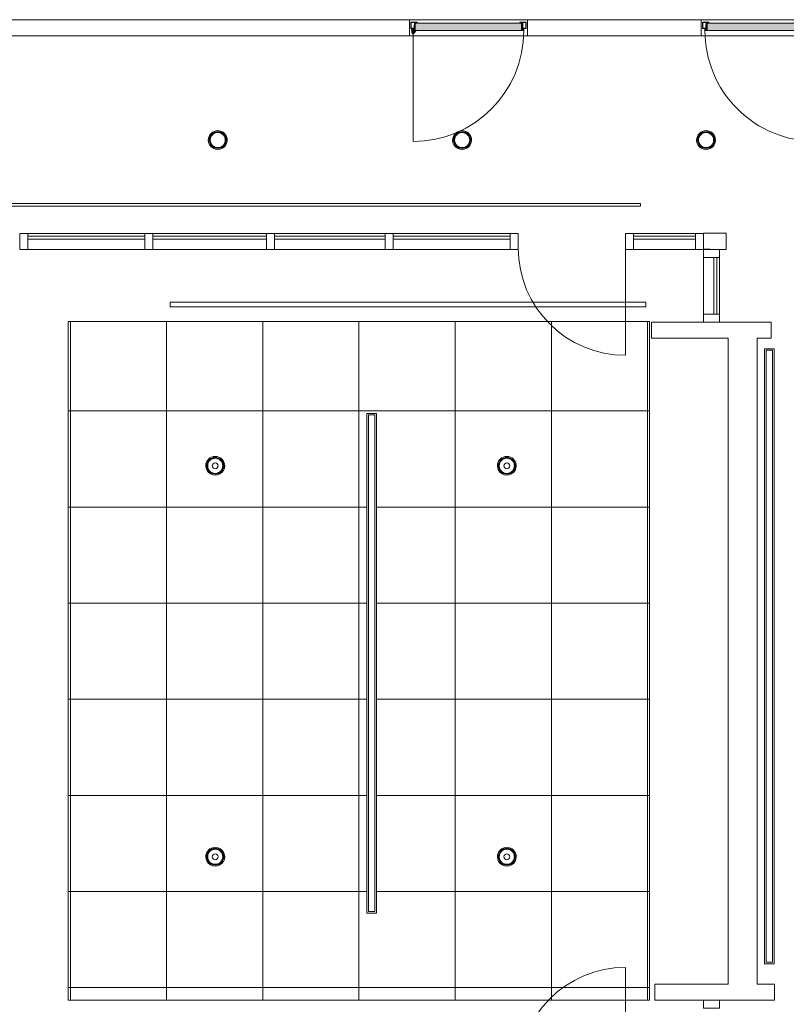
# Model space of a CAD drawing. Header units: inches. Extents: x -721 to 743, y -277 to 235.
# Tile 14 of 15: x 371 to 610, y -119 to 189. Entities that reach past the tile are written whole.
import ezdxf

# ---------------------------------------------------------------- set-up
doc = ezdxf.new("R2010")
doc.units = ezdxf.units.IN
doc.header["$MEASUREMENT"] = 0
for name, color, linetype, lineweight in [('A-CLNG', 13, 'Continuous', 13), ('A-CLNG-PATT', 13, 'Continuous', 13), ('A-DETL-GENF', 92, 'Continuous', 13), ('A-DETL-GENF-HDLN', 1, 'Continuous', 13), ('A-DOOR', 31, 'Continuous', 13), ('A-GLAZ-CURT', 52, 'Continuous', 13), ('A-GLAZ-CWMG', 51, 'Continuous', 13), ('A-WALL', 113, 'Continuous', 13), ('E-LITE-EQPM', 33, 'Continuous', 13), ('I-WALL', 2, 'Continuous', 13)]:
    doc.layers.add(name, color=color, linetype=linetype, lineweight=lineweight)
pattern_1 = [(180, (24, 0), (6e-17, 0.51), []), (180, (24, -0.255), (6e-17, 0.51), []), (270, (24, 0), (-0.51, -3e-17), []), (270, (23.745, 0), (-0.51, -3e-17), [])]

# ---------------------------------------------------------------- blocks, each defined once
blk = doc.blocks.new('Door Single Panel - 36_ x 102_-2236084-Level 15')
at = {"layer": 'A-DETL-GENF'}
for points in [[(17.27, -0.91), (17.27, -0.37), (17.21, -0.37), (17.21, -0.85), (16.62, -0.85), (16.62, 1.46), (-16.66, 1.46), (-16.66, -0.85), (-17.25, -0.85), (-17.25, -0.37), (-17.31, -0.37), (-17.3, -0.91), (1.68, -0.91)], [(-17.27, -1.83), (-17.07, -1.75), (-16.99, -1.68), (-16.41, -0.95), (-16.41, -0.91), (-16.6, -0.91), (-16.88, -1.24), (-17.05, -1.1), (-17.35, -1.01), (-17.57, -1.03), (-17.65, -0.26), (-17.84, -0.3), (-17.7, -1.56), (-17.57, -1.74), (-17.3, -1.83)]]:
    blk.add_hatch(color=55, dxfattribs=at).paths.add_polyline_path(points, flags=0)
h = blk.add_hatch(color=55, dxfattribs=at)
h.paths.add_polyline_path([(16.69, -0.89), (16.82, -0.77), (16.69, -0.79)], flags=0)
h.paths.add_polyline_path([(16.99, -0.89), (16.88, -0.8), (16.69, -0.89)], flags=0)
h.paths.add_polyline_path([(-16.73, -0.88), (-16.73, -0.79), (-16.86, -0.76)], flags=0)
h.paths.add_polyline_path([(-17.03, -0.88), (-16.73, -0.88), (-16.92, -0.79)], flags=0)
h.paths.add_polyline_path([(16.71, -0.72), (16.8, -0.7), (16.74, -0.62)], flags=0)
h.paths.add_polyline_path([(-16.74, -0.71), (-16.78, -0.61), (-16.83, -0.69)], flags=0)
h.paths.add_polyline_path([(16.86, -0.64), (16.86, -0.44), (16.74, -0.5), (16.74, -0.58)], flags=0)
h.paths.add_polyline_path([(16.99, -0.64), (17.1, -0.58), (17.1, -0.5), (16.99, -0.44)], flags=0)
h.paths.add_polyline_path([(-16.9, -0.63), (-16.78, -0.58), (-16.78, -0.49), (-16.9, -0.44), (-16.9, -0.51)], flags=0)
h.paths.add_polyline_path([(-17.03, -0.63), (-17.03, -0.44), (-17.14, -0.51), (-17.14, -0.57)], flags=0)
h.paths.add_polyline_path([(16.75, -0.49), (16.8, -0.38), (16.71, -0.36)], flags=0)
h.paths.add_polyline_path([(-16.78, -0.48), (-16.74, -0.35), (-16.83, -0.38)], flags=0)
h.paths.add_polyline_path([(17.04, -0.21), (17.16, -0.29), (17.16, -0.19)], flags=0)
h.paths.add_polyline_path([(16.92, -0.21), (16.96, -0.28), (17.04, -0.21)], flags=0)
h.paths.add_polyline_path([(16.81, -0.21), (16.88, -0.28), (16.92, -0.21)], flags=0)
h.paths.add_polyline_path([(16.82, -0.32), (16.81, -0.21), (16.69, -0.19), (16.69, -0.29)], flags=0)
h.paths.add_polyline_path([(17.03, -0.32), (17.15, -0.31), (17.04, -0.21)], flags=0)
h.paths.add_polyline_path([(-17.08, -0.21), (-17.19, -0.19), (-17.19, -0.28)], flags=0)
h.paths.add_polyline_path([(-16.96, -0.21), (-17.08, -0.21), (-17, -0.28)], flags=0)
h.paths.add_polyline_path([(-16.84, -0.21), (-16.96, -0.21), (-16.92, -0.28)], flags=0)
h.paths.add_polyline_path([(-16.86, -0.31), (-16.73, -0.28), (-16.73, -0.19), (-16.84, -0.21)], flags=0)
h.paths.add_polyline_path([(-17.07, -0.31), (-17.08, -0.21), (-17.18, -0.3)], flags=0)
at = {"layer": 'A-DOOR'}
h = blk.add_hatch(color=55, dxfattribs=at)
h.paths.add_polyline_path([(17.88, -0.26), (17.88, -0.18), (16.94, -0.18), (16.94, -0.26)], flags=0)
h.paths.add_polyline_path([(-17.3, -0.26), (-16.94, -0.26), (-16.94, -0.18), (-17.88, -0.18), (-17.88, -0.26)], flags=0)
h.paths.add_polyline_path([(18, -0.14), (18, 1.59), (17.92, 1.59), (17.92, -0.14)], flags=0)
h.paths.add_polyline_path([(-18, -0.14), (-17.92, -0.14), (-17.92, 1.59), (-18, 1.59), (-18, 0.73)], flags=0)
h.paths.add_polyline_path([(16.9, 0.01), (16.98, 0.01), (16.98, 0.8), (16.9, 0.8)], flags=0)
h.paths.add_polyline_path([(-16.98, 0.01), (-16.9, 0.01), (-16.9, 0.8), (-16.98, 0.8)], flags=0)
h.paths.add_polyline_path([(16.82, 0.93), (16.9, 0.94), (16.9, 1.51), (16.82, 1.51)], flags=0)
h.paths.add_polyline_path([(-16.82, 0.93), (-16.82, 1.51), (-16.9, 1.51), (-16.9, 0.94)], flags=0)
h.paths.add_polyline_path([(16.78, 1.55), (16.78, 1.63), (17.88, 1.63), (17.88, 1.71), (16.11, 1.71), (16.03, 1.63), (16.11, 1.55)], flags=0)
h.paths.add_polyline_path([(-16.78, 1.55), (-16.11, 1.55), (-16.03, 1.63), (-16.11, 1.71), (-17.88, 1.71), (-17.88, 1.63), (-16.78, 1.63)], flags=0)
at = {"layer": 'A-DETL-GENF', "color": 55}
for p, q in [((-18, 1.59), (-18, 0.73)), ((-18, 0.73), (-18, -0.14)), ((-17.92, 0.73), (-17.92, 1.59)), ((-17.92, -0.14), (-17.92, 0.73)), ((-16.11, 1.71), (-17.88, 1.71)), ((-17.88, 1.63), (-16.78, 1.63)), ((-16.98, 0.8), (-16.98, 0.01)), ((-16.91, 0.91), (-16.94, 0.88)), ((-16.9, 1.51), (-16.9, 0.94)), ((-16.9, 0.01), (-16.9, 0.8)), ((-16.89, 0.83), (-16.85, 0.86)), ((-16.82, 0.93), (-16.82, 1.51)), ((-16.78, 1.63), (-16.11, 1.63)), ((-16.78, 1.55), (-16.11, 1.55)), ((-16.66, 1.46), (-16.66, -0.85)), ((16.62, 1.46), (-16.66, 1.46)), ((-16.6, 1.4), (16.56, 1.4)), ((-16.6, -0.85), (-16.6, 1.4)), ((17.88, 1.71), (16.11, 1.71)), ((16.78, 1.63), (16.11, 1.63)), ((16.11, 1.55), (16.78, 1.55)), ((16.56, 1.4), (16.56, -0.85)), ((16.62, -0.85), (16.62, 1.46)), ((16.78, 1.63), (17.88, 1.63)), ((16.82, 1.51), (16.82, 0.93)), ((16.85, 0.86), (16.89, 0.83)), ((16.9, 0.94), (16.9, 1.51)), ((16.9, 0.8), (16.9, 0.01)), ((16.94, 0.88), (16.91, 0.91)), ((16.98, 0.01), (16.98, 0.8)), ((17.92, 1.59), (17.92, 0.73)), ((17.92, 0.73), (17.92, -0.14)), ((18, 0.73), (18, 1.59)), ((18, -0.14), (18, 0.73)), ((-16.94, -0.18), (-17.88, -0.18)), ((-17.88, -0.26), (-16.94, -0.26)), ((-17.65, -0.26), (-17.84, -0.26)), ((-17.84, -0.26), (-17.84, -0.3)), ((-17.84, -0.3), (-17.72, -1.46)), ((-17.57, -1.03), (-17.65, -0.26)), ((-17.35, -1.01), (-17.57, -1.03)), ((-17.25, -0.37), (-17.31, -0.37)), ((-17.31, -0.37), (-17.31, -0.91)), ((-17.31, -0.91), (17.27, -0.91)), ((-17.25, -0.85), (-17.25, -0.37)), ((-16.66, -0.85), (-17.25, -0.85)), ((-17.16, -0.51), (-17.24, -0.51)), ((-17.24, -0.51), (-17.24, -0.56)), ((-17.24, -0.56), (-17.16, -0.56)), ((-17.22, -0.23), (-17.19, -0.28)), ((-17.08, -0.85), (-17.03, -0.88)), ((-16.88, -1.24), (-17.05, -1.1)), ((-17.03, -0.88), (-16.73, -0.88)), ((-16.99, -1.68), (-16.45, -1.03)), ((-16.94, -0.08), (-16.91, -0.11)), ((-16.85, -0.05), (-16.88, -0.02)), ((-16.6, -0.91), (-16.88, -1.24)), ((-16.78, -0.48), (-16.74, -0.35)), ((-16.74, -0.71), (-16.78, -0.61)), ((-16.68, -0.51), (-16.76, -0.51)), ((-16.76, -0.56), (-16.68, -0.56)), ((-16.73, -0.28), (-16.7, -0.23)), ((-16.7, -0.83), (-16.73, -0.79)), ((-16.68, -0.56), (-16.68, -0.51)), ((16.56, -0.85), (-16.6, -0.85)), ((-16.41, -0.91), (-16.6, -0.91)), ((17.21, -0.85), (16.62, -0.85)), ((16.72, -0.52), (16.64, -0.52)), ((16.64, -0.52), (16.64, -0.56)), ((16.64, -0.56), (16.72, -0.56)), ((16.66, -0.24), (16.69, -0.29)), ((16.69, -0.79), (16.66, -0.84)), ((16.69, -0.89), (16.99, -0.89)), ((16.71, -0.36), (16.75, -0.49)), ((16.74, -0.62), (16.71, -0.72)), ((16.88, -0.02), (16.85, -0.05)), ((16.91, -0.11), (16.94, -0.08)), ((17.88, -0.18), (16.94, -0.18)), ((16.94, -0.26), (17.88, -0.26)), ((16.99, -0.89), (17.05, -0.86)), ((17.21, -0.52), (17.12, -0.52)), ((17.12, -0.56), (17.21, -0.56)), ((17.16, -0.29), (17.18, -0.24)), ((17.27, -0.37), (17.21, -0.37)), ((17.21, -0.37), (17.21, -0.85)), ((17.21, -0.56), (17.21, -0.52)), ((17.27, -0.91), (17.27, -0.37))]:
    blk.add_line(p, q, dxfattribs=at)
for centre, radius, start, end in [((-17.88, 1.59), 0.118, 90, 180), ((-17.88, 1.59), 0.0393, 90, 180), ((-16.86, 0.8), 0.12, 135, 180), ((-16.85, 0.01), 0.127, 180, 225), ((-16.94, 0.94), 0.0421, 315, 360), ((-16.78, 1.51), 0.118, 90, 180), ((-16.86, 0.8), 0.0415, 135, 180), ((-16.85, 0.01), 0.0478, 180, 225), ((-16.92, 0.93), 0.0999, 315, 0), ((-16.78, 1.51), 0.0394, 90, 180), ((-16.11, 1.63), 0.0789, 0, 90), ((-16.11, 1.63), 0.0789, 270, 1.0386), ((16.11, 1.63), 0.0789, 90, 180), ((16.11, 1.63), 0.0789, 178.9614, 270), ((16.78, 1.51), 0.118, 0, 90), ((16.78, 1.51), 0.0394, 360, 90), ((16.92, 0.93), 0.0999, 180, 225), ((16.85, 0.01), 0.0478, 315, 360), ((16.86, 0.8), 0.0415, 0, 45), ((16.94, 0.94), 0.0421, 180, 225), ((16.86, 0.8), 0.12, 360, 45), ((16.85, 0.01), 0.127, 315, 360), ((17.88, 1.59), 0.118, 360, 90), ((17.88, 1.59), 0.0393, 0, 90), ((-17.88, -0.14), 0.118, 180, 270), ((-17.88, -0.14), 0.0391, 180, 270), ((-17.31, -1.42), 0.413, 185.8499, 320.1796), ((-17.31, -1.42), 0.413, 50.1796, 95.8499), ((-17.19, -0.22), 0.0319, 90, 210.0691), ((-17.01, 0.51), 0.718, 255.3139, 273.9799), ((-17.28, -0.34), 0.103, 356.4286, 31.8595), ((-17.03, -0.36), 0.15, 173.5908, 219.78), ((-17.02, -0.71), 0.156, 144.3358, 246.9523), ((-17.18, -0.48), 0.0389, 293.5678, 32.4053), ((-17.18, -0.59), 0.0389, 316.3615, 66.4322), ((-16.91, 0.51), 0.718, 266.0201, 284.6861), ((-16.94, -0.14), 0.118, 270, 45), ((-16.94, -0.14), 0.0394, 260.4657, 43.6614), ((-16.75, -0.48), 0.0389, 191.5066, 246.4304), ((-16.75, -0.59), 0.0389, 113.5696, 212.3297), ((-16.64, -0.34), 0.103, 148.1405, 189.8758), ((-16.64, -0.73), 0.103, 168.0109, 211.8595), ((-16.73, -0.22), 0.0319, 329.9309, 90), ((-16.73, -0.85), 0.0319, 270, 30.0691), ((-16.6, -0.91), 0.197, 320.1796, 360), ((16.69, -0.22), 0.0319, 90, 210.0691), ((16.69, -0.86), 0.0319, 149.9309, 270), ((16.87, 0.5), 0.718, 255.3139, 273.9799), ((16.6, -0.34), 0.103, 350.1242, 31.8595), ((16.6, -0.74), 0.103, 328.1405, 11.9891), ((16.71, -0.48), 0.0389, 293.5696, 348.4934), ((16.71, -0.6), 0.0389, 327.6703, 66.4304), ((16.94, -0.14), 0.118, 135, 270), ((16.94, -0.14), 0.0394, 136.3386, 279.5343), ((16.97, 0.5), 0.718, 266.0201, 284.6861), ((16.98, -0.72), 0.156, 293.0477, 35.6642), ((17.14, -0.48), 0.0389, 147.5947, 246.4322), ((17.14, -0.6), 0.0389, 113.5678, 223.6385), ((16.99, -0.37), 0.15, 320.22, 6.4092), ((17.24, -0.34), 0.103, 148.1405, 183.5714), ((17.16, -0.22), 0.0319, 329.9309, 90), ((17.88, -0.14), 0.118, 270, 0), ((17.88, -0.14), 0.0391, 270, 0)]:
    blk.add_arc(centre, radius, start, end, dxfattribs=at)
for points in [[(-17.09, -0.36), (-17.09, -0.35), (-17.08, -0.32), (-17.05, -0.29), (-17, -0.27), (-16.95, -0.27), (-16.9, -0.28), (-16.86, -0.3), (-16.84, -0.33), (-16.83, -0.35), (-16.83, -0.36)], [(-16.83, -0.36), (-16.83, -0.37), (-16.84, -0.4), (-16.87, -0.43), (-16.92, -0.44), (-16.97, -0.45), (-17.02, -0.44), (-17.06, -0.42), (-17.09, -0.39), (-17.09, -0.37), (-17.09, -0.36)], [(-17.09, -0.71), (-17.09, -0.7), (-17.08, -0.67), (-17.05, -0.64), (-17, -0.62), (-16.95, -0.62), (-16.9, -0.63), (-16.86, -0.65), (-16.84, -0.68), (-16.83, -0.7), (-16.83, -0.71)], [(-16.83, -0.71), (-16.83, -0.72), (-16.84, -0.74), (-16.87, -0.77), (-16.92, -0.79), (-16.97, -0.8), (-17.02, -0.79), (-17.06, -0.77), (-17.09, -0.74), (-17.09, -0.72), (-17.09, -0.71)], [(16.79, -0.37), (16.79, -0.35), (16.8, -0.33), (16.83, -0.3), (16.88, -0.28), (16.94, -0.28), (16.98, -0.29), (17.02, -0.31), (17.05, -0.33), (17.05, -0.36), (17.05, -0.37)], [(17.05, -0.37), (17.05, -0.38), (17.05, -0.4), (17.01, -0.43), (16.97, -0.45), (16.91, -0.46), (16.86, -0.45), (16.83, -0.43), (16.8, -0.4), (16.79, -0.38), (16.79, -0.37)], [(16.79, -0.71), (16.79, -0.7), (16.8, -0.68), (16.83, -0.65), (16.88, -0.63), (16.94, -0.63), (16.98, -0.64), (17.02, -0.65), (17.05, -0.68), (17.05, -0.7), (17.05, -0.71)], [(17.05, -0.71), (17.05, -0.73), (17.05, -0.75), (17.01, -0.78), (16.97, -0.8), (16.91, -0.8), (16.86, -0.79), (16.83, -0.77), (16.8, -0.75), (16.79, -0.73), (16.79, -0.71)]]:
    blk.add_open_spline(points, degree=3, knots=[0, 0, 0, 0, 0.133333, 0.266667, 0.4, 0.533333, 0.65, 0.766667, 0.883333, 1, 1, 1, 1], dxfattribs=at)
at = {"layer": 'A-DETL-GENF-HDLN', "color": 55}
blk.add_line((-17.31, -0.91), (-17.31, -35.49), dxfattribs=at)
blk.add_arc((-17.31, -0.91), 34.58, 270, 0, dxfattribs=at)
at = {"layer": 'A-DOOR', "color": 55}
for p, q in [((18.39, 2.5), (-18.39, 2.5)), ((-18.39, 2.5), (-18.39, -2.5)), ((18.39, -2.5), (18.39, 2.5)), ((-18.39, -2.5), (18.39, -2.5))]:
    blk.add_line(p, q, dxfattribs=at)
blk = doc.blocks.new('Door Single Panel - 36_ x 102_-2236063-Level 15')
at = {"layer": 'A-DETL-GENF'}
for points in [[(-17.27, 1.83), (-17.38, 1.83), (-17.65, 1.66), (-17.72, 1.46), (-17.84, 0.3), (-17.65, 0.26), (-17.57, 1.03), (-17.27, 1.01), (-17.05, 1.1), (-16.88, 1.24), (-16.6, 0.91), (-16.41, 0.91), (-16.45, 1.03), (-17.07, 1.75), (-17.17, 1.8)], [(-17.31, 0.91), (-17.31, 0.37), (-17.25, 0.37), (-17.25, 0.85), (-16.66, 0.85), (-16.66, -1.46), (16.62, -1.46), (16.62, 0.85), (17.21, 0.85), (17.21, 0.37), (17.27, 0.37), (17.27, 0.91), (-11.91, 0.91)]]:
    blk.add_hatch(color=55, dxfattribs=at).paths.add_polyline_path(points, flags=0)
h = blk.add_hatch(color=55, dxfattribs=at)
h.paths.add_polyline_path([(16.69, 0.89), (16.69, 0.79), (16.82, 0.77)], flags=0)
h.paths.add_polyline_path([(16.99, 0.89), (16.69, 0.89), (16.88, 0.8)], flags=0)
h.paths.add_polyline_path([(-16.73, 0.88), (-17.03, 0.88), (-16.92, 0.79)], flags=0)
h.paths.add_polyline_path([(-16.73, 0.88), (-16.86, 0.76), (-16.73, 0.79)], flags=0)
h.paths.add_polyline_path([(16.71, 0.72), (16.74, 0.62), (16.8, 0.7)], flags=0)
h.paths.add_polyline_path([(-16.74, 0.71), (-16.83, 0.69), (-16.78, 0.61)], flags=0)
h.paths.add_polyline_path([(16.86, 0.64), (16.74, 0.58), (16.74, 0.5), (16.86, 0.44)], flags=0)
h.paths.add_polyline_path([(16.99, 0.64), (16.99, 0.44), (17.1, 0.5), (17.1, 0.58)], flags=0)
h.paths.add_polyline_path([(-17.03, 0.63), (-17.14, 0.57), (-17.14, 0.49), (-17.03, 0.44), (-17.03, 0.51)], flags=0)
h.paths.add_polyline_path([(-16.9, 0.63), (-16.9, 0.44), (-16.78, 0.51), (-16.78, 0.58)], flags=0)
h.paths.add_polyline_path([(16.75, 0.49), (16.71, 0.36), (16.8, 0.38)], flags=0)
h.paths.add_polyline_path([(-16.78, 0.48), (-16.83, 0.38), (-16.74, 0.35)], flags=0)
h.paths.add_polyline_path([(17.04, 0.21), (17.16, 0.19), (17.16, 0.29)], flags=0)
h.paths.add_polyline_path([(16.92, 0.21), (17.04, 0.21), (16.96, 0.28)], flags=0)
h.paths.add_polyline_path([(16.81, 0.21), (16.92, 0.21), (16.88, 0.28)], flags=0)
h.paths.add_polyline_path([(16.82, 0.32), (16.69, 0.29), (16.69, 0.19), (16.81, 0.21)], flags=0)
h.paths.add_polyline_path([(17.03, 0.32), (17.04, 0.21), (17.15, 0.31)], flags=0)
h.paths.add_polyline_path([(-17.08, 0.21), (-17.19, 0.28), (-17.19, 0.19)], flags=0)
h.paths.add_polyline_path([(-16.96, 0.21), (-17, 0.28), (-17.08, 0.21)], flags=0)
h.paths.add_polyline_path([(-16.84, 0.21), (-16.92, 0.28), (-16.96, 0.21)], flags=0)
h.paths.add_polyline_path([(-16.86, 0.31), (-16.84, 0.21), (-16.73, 0.19), (-16.73, 0.28)], flags=0)
h.paths.add_polyline_path([(-17.07, 0.31), (-17.18, 0.3), (-17.08, 0.21)], flags=0)
at = {"layer": 'A-DOOR'}
h = blk.add_hatch(color=55, dxfattribs=at)
h.paths.add_polyline_path([(-16.94, 0.26), (-17.88, 0.26), (-17.88, 0.18), (-16.94, 0.18)], flags=0)
h.paths.add_polyline_path([(17.88, 0.26), (16.94, 0.26), (16.94, 0.18), (17.88, 0.18)], flags=0)
h.paths.add_polyline_path([(-18, 0.14), (-18, -1.59), (-17.92, -1.59), (-17.92, 0.14)], flags=0)
h.paths.add_polyline_path([(18, 0.14), (17.92, 0.14), (17.92, -1.59), (18, -1.59), (18, -0.73)], flags=0)
h.paths.add_polyline_path([(-16.9, -0.01), (-16.98, -0.01), (-16.98, -0.8), (-16.9, -0.8)], flags=0)
h.paths.add_polyline_path([(16.98, -0.01), (16.9, -0.01), (16.9, -0.8), (16.98, -0.8)], flags=0)
h.paths.add_polyline_path([(-16.82, -0.93), (-16.9, -0.94), (-16.9, -1.51), (-16.82, -1.51)], flags=0)
h.paths.add_polyline_path([(16.82, -0.93), (16.82, -1.51), (16.9, -1.51), (16.9, -0.94)], flags=0)
h.paths.add_polyline_path([(-16.78, -1.55), (-16.78, -1.63), (-17.88, -1.63), (-17.88, -1.71), (-16.11, -1.71), (-16.03, -1.63), (-16.11, -1.55)], flags=0)
h.paths.add_polyline_path([(16.78, -1.55), (16.11, -1.55), (16.03, -1.63), (16.11, -1.71), (17.88, -1.71), (17.88, -1.63), (16.78, -1.63)], flags=0)
at = {"layer": 'A-DETL-GENF', "color": 55}
for p, q in [((-18, 0.14), (-18, -0.73)), ((-17.92, -0.73), (-17.92, 0.14)), ((-16.94, 0.26), (-17.88, 0.26)), ((-17.88, 0.18), (-16.94, 0.18)), ((-17.72, 1.46), (-17.84, 0.3)), ((-17.84, 0.3), (-17.84, 0.26)), ((-17.84, 0.26), (-17.65, 0.26)), ((-17.65, 0.26), (-17.57, 1.03)), ((-17.57, 1.03), (-17.35, 1.01)), ((17.27, 0.91), (-17.31, 0.91)), ((-17.31, 0.91), (-17.31, 0.37)), ((-17.31, 0.37), (-17.25, 0.37)), ((-17.25, 0.37), (-17.25, 0.85)), ((-17.25, 0.85), (-16.66, 0.85)), ((-17.16, 0.56), (-17.24, 0.56)), ((-17.24, 0.56), (-17.24, 0.51)), ((-17.24, 0.51), (-17.16, 0.51)), ((-17.19, 0.28), (-17.22, 0.23)), ((-17.03, 0.88), (-17.08, 0.85)), ((-17.05, 1.1), (-16.88, 1.24)), ((-16.73, 0.88), (-17.03, 0.88)), ((-16.45, 1.03), (-16.99, 1.68)), ((-16.91, 0.11), (-16.94, 0.08)), ((-16.88, 1.24), (-16.6, 0.91)), ((-16.88, 0.02), (-16.85, 0.05)), ((-16.78, 0.61), (-16.74, 0.71)), ((-16.74, 0.35), (-16.78, 0.48)), ((-16.68, 0.56), (-16.76, 0.56)), ((-16.76, 0.51), (-16.68, 0.51)), ((-16.73, 0.79), (-16.7, 0.83)), ((-16.7, 0.23), (-16.73, 0.28)), ((-16.68, 0.51), (-16.68, 0.56)), ((-16.66, 0.85), (-16.66, -1.46)), ((-16.6, 0.91), (-16.41, 0.91)), ((-16.6, 0.85), (-16.6, -1.4)), ((16.56, 0.85), (-16.6, 0.85)), ((16.56, -1.4), (16.56, 0.85)), ((16.62, -1.46), (16.62, 0.85)), ((16.62, 0.85), (17.21, 0.85)), ((16.72, 0.56), (16.64, 0.56)), ((16.64, 0.56), (16.64, 0.52)), ((16.64, 0.52), (16.72, 0.52)), ((16.66, 0.84), (16.69, 0.79)), ((16.69, 0.29), (16.66, 0.24)), ((16.99, 0.89), (16.69, 0.89)), ((16.71, 0.72), (16.74, 0.62)), ((16.75, 0.49), (16.71, 0.36)), ((16.85, 0.05), (16.88, 0.02)), ((16.94, 0.08), (16.91, 0.11)), ((17.88, 0.26), (16.94, 0.26)), ((16.94, 0.18), (17.88, 0.18)), ((17.05, 0.86), (16.99, 0.89)), ((17.21, 0.56), (17.12, 0.56)), ((17.12, 0.52), (17.21, 0.52)), ((17.18, 0.24), (17.16, 0.29)), ((17.21, 0.85), (17.21, 0.37)), ((17.21, 0.52), (17.21, 0.56)), ((17.21, 0.37), (17.27, 0.37)), ((17.27, 0.37), (17.27, 0.91)), ((17.92, 0.14), (17.92, -0.73)), ((18, -0.73), (18, 0.14)), ((-18, -0.73), (-18, -1.59)), ((-17.92, -1.59), (-17.92, -0.73)), ((-16.78, -1.63), (-17.88, -1.63)), ((-17.88, -1.71), (-16.11, -1.71)), ((-16.98, -0.01), (-16.98, -0.8)), ((-16.94, -0.88), (-16.91, -0.91)), ((-16.9, -0.8), (-16.9, -0.01)), ((-16.9, -0.94), (-16.9, -1.51)), ((-16.85, -0.86), (-16.89, -0.83)), ((-16.82, -1.51), (-16.82, -0.93)), ((-16.11, -1.55), (-16.78, -1.55)), ((-16.78, -1.63), (-16.11, -1.63)), ((-16.66, -1.46), (16.62, -1.46)), ((-16.6, -1.4), (16.56, -1.4)), ((16.78, -1.55), (16.11, -1.55)), ((16.78, -1.63), (16.11, -1.63)), ((16.11, -1.71), (17.88, -1.71)), ((17.88, -1.63), (16.78, -1.63)), ((16.82, -0.93), (16.82, -1.51)), ((16.89, -0.83), (16.85, -0.86)), ((16.9, -0.01), (16.9, -0.8)), ((16.9, -1.51), (16.9, -0.94)), ((16.91, -0.91), (16.94, -0.88)), ((16.98, -0.8), (16.98, -0.01)), ((17.92, -0.73), (17.92, -1.59)), ((18, -1.59), (18, -0.73))]:
    blk.add_line(p, q, dxfattribs=at)
for centre, radius, start, end in [((-17.88, 0.14), 0.118, 90, 180), ((-17.88, 0.14), 0.0391, 90, 180), ((-17.31, 1.42), 0.413, 39.8204, 174.1501), ((-17.31, 1.42), 0.413, 264.1501, 309.8204), ((-17.19, 0.22), 0.0319, 149.9309, 270), ((-17.28, 0.34), 0.103, 328.1405, 3.5714), ((-17.01, -0.51), 0.718, 86.0201, 104.6861), ((-17.02, 0.71), 0.156, 113.0477, 215.6642), ((-17.03, 0.36), 0.15, 140.22, 186.4092), ((-17.18, 0.59), 0.0389, 293.5678, 43.6385), ((-17.18, 0.48), 0.0389, 327.5947, 66.4322), ((-16.85, -0.01), 0.127, 135, 180), ((-16.91, -0.51), 0.718, 75.3139, 93.9799), ((-16.94, 0.14), 0.118, 315, 90), ((-16.94, 0.14), 0.0394, 316.3386, 99.5343), ((-16.85, -0.01), 0.0478, 135, 180), ((-16.75, 0.59), 0.0389, 147.6703, 246.4304), ((-16.75, 0.48), 0.0389, 113.5696, 168.4934), ((-16.64, 0.73), 0.103, 148.1405, 191.9891), ((-16.64, 0.34), 0.103, 170.1242, 211.8595), ((-16.73, 0.85), 0.0319, 329.9309, 90), ((-16.73, 0.22), 0.0319, 270, 30.0691), ((-16.6, 0.91), 0.197, 0, 39.8204), ((16.69, 0.86), 0.0319, 90, 210.0691), ((16.69, 0.22), 0.0319, 149.9309, 270), ((16.6, 0.74), 0.103, 348.0109, 31.8595), ((16.6, 0.34), 0.103, 328.1405, 9.8758), ((16.87, -0.5), 0.718, 86.0201, 104.6861), ((16.71, 0.6), 0.0389, 293.5696, 32.3297), ((16.71, 0.48), 0.0389, 11.5066, 66.4304), ((16.94, 0.14), 0.118, 90, 225), ((16.85, -0.01), 0.0478, 0, 45), ((16.94, 0.14), 0.0394, 80.4657, 223.6614), ((16.97, -0.5), 0.718, 75.3139, 93.9799), ((16.85, -0.01), 0.127, 0, 45), ((16.98, 0.72), 0.156, 324.3358, 66.9523), ((17.14, 0.6), 0.0389, 136.3615, 246.4322), ((17.14, 0.48), 0.0389, 113.5678, 212.4053), ((16.99, 0.37), 0.15, 353.5908, 39.78), ((17.24, 0.34), 0.103, 176.4286, 211.8595), ((17.16, 0.22), 0.0319, 270, 30.0691), ((17.88, 0.14), 0.118, 360, 90), ((17.88, 0.14), 0.0391, 360, 90), ((-17.88, -1.59), 0.118, 180, 270), ((-17.88, -1.59), 0.0393, 180, 270), ((-16.86, -0.8), 0.12, 180, 225), ((-16.94, -0.94), 0.0421, 0, 45), ((-16.86, -0.8), 0.0415, 180, 225), ((-16.78, -1.51), 0.118, 180, 270), ((-16.92, -0.93), 0.0999, 360, 45), ((-16.78, -1.51), 0.0394, 180, 270), ((-16.11, -1.63), 0.0789, 358.9614, 90), ((-16.11, -1.63), 0.0789, 270, 360), ((16.11, -1.63), 0.0789, 90, 181.0386), ((16.11, -1.63), 0.0789, 180, 270), ((16.78, -1.51), 0.0394, 270, 0), ((16.78, -1.51), 0.118, 270, 0), ((16.92, -0.93), 0.0999, 135, 180), ((16.86, -0.8), 0.0415, 315, 360), ((16.94, -0.94), 0.0421, 135, 180), ((16.86, -0.8), 0.12, 315, 0), ((17.88, -1.59), 0.118, 270, 0), ((17.88, -1.59), 0.0393, 270, 360)]:
    blk.add_arc(centre, radius, start, end, dxfattribs=at)
for points in [[(-17.09, 0.71), (-17.09, 0.72), (-17.08, 0.74), (-17.05, 0.77), (-17, 0.79), (-16.95, 0.8), (-16.9, 0.79), (-16.86, 0.77), (-16.84, 0.74), (-16.83, 0.72), (-16.83, 0.71)], [(-16.83, 0.71), (-16.83, 0.7), (-16.84, 0.67), (-16.87, 0.64), (-16.92, 0.62), (-16.97, 0.62), (-17.02, 0.63), (-17.06, 0.65), (-17.09, 0.68), (-17.09, 0.7), (-17.09, 0.71)], [(-17.09, 0.36), (-17.09, 0.37), (-17.08, 0.4), (-17.05, 0.43), (-17, 0.44), (-16.95, 0.45), (-16.9, 0.44), (-16.86, 0.42), (-16.84, 0.39), (-16.83, 0.37), (-16.83, 0.36)], [(-16.83, 0.36), (-16.83, 0.35), (-16.84, 0.32), (-16.87, 0.29), (-16.92, 0.27), (-16.97, 0.27), (-17.02, 0.28), (-17.06, 0.3), (-17.09, 0.33), (-17.09, 0.35), (-17.09, 0.36)], [(16.79, 0.71), (16.79, 0.73), (16.8, 0.75), (16.83, 0.78), (16.88, 0.8), (16.94, 0.8), (16.98, 0.79), (17.02, 0.77), (17.05, 0.75), (17.05, 0.73), (17.05, 0.71)], [(17.05, 0.71), (17.05, 0.7), (17.05, 0.68), (17.01, 0.65), (16.97, 0.63), (16.91, 0.63), (16.86, 0.64), (16.83, 0.65), (16.8, 0.68), (16.79, 0.7), (16.79, 0.71)], [(16.79, 0.37), (16.79, 0.38), (16.8, 0.4), (16.83, 0.43), (16.88, 0.45), (16.94, 0.46), (16.98, 0.45), (17.02, 0.43), (17.05, 0.4), (17.05, 0.38), (17.05, 0.37)], [(17.05, 0.37), (17.05, 0.35), (17.05, 0.33), (17.01, 0.3), (16.97, 0.28), (16.91, 0.28), (16.86, 0.29), (16.83, 0.31), (16.8, 0.33), (16.79, 0.36), (16.79, 0.37)]]:
    blk.add_open_spline(points, degree=3, knots=[0, 0, 0, 0, 0.133333, 0.266667, 0.4, 0.533333, 0.65, 0.766667, 0.883333, 1, 1, 1, 1], dxfattribs=at)
at = {"layer": 'A-DETL-GENF-HDLN', "color": 55}
blk.add_line((-17.31, 0.91), (-17.31, 35.49), dxfattribs=at)
blk.add_arc((-17.31, 0.91), 34.58, 360, 90, dxfattribs=at)
at = {"layer": 'A-DOOR', "color": 55}
for p, q in [((-18.39, 2.5), (18.39, 2.5)), ((-18.39, -2.5), (-18.39, 2.5)), ((18.39, 2.5), (18.39, -2.5)), ((18.39, -2.5), (-18.39, -2.5))]:
    blk.add_line(p, q, dxfattribs=at)
blk = doc.blocks.new('Rectangular Mullion - 2_5_ x 5_ rectangular-2353007-Level 15')
at = {"layer": 'A-GLAZ-CWMG', "color": 8, "lineweight": 20}
for p, q in [((-2.5, 2.5), (0, 2.5)), ((-2.5, -2.5), (-2.5, 2.5)), ((0, 2.5), (0, -2.5)), ((0, -2.5), (-2.5, -2.5))]:
    blk.add_line(p, q, dxfattribs=at)
blk = doc.blocks.new('Door-Curtain-Wall-Single-Glass - Door-Curtain-Wall-Single-Wood-2380257-Level 15')
at = {"layer": 'A-DOOR', "color": 55}
blk.add_line((16.75, 2), (16.75, 35.5), dxfattribs=at)
blk.add_arc((16.75, 2), 33.5, 90, 180, dxfattribs=at)
blk = doc.blocks.new('Rectangular Mullion - 2_5_ x 5_ rectangular-2376371-Level 15')
at = {"layer": 'A-GLAZ-CWMG', "color": 55}
for p, q in [((584.06, 96.92), (584.06, 114.53)), ((589.06, 96.92), (589.06, 114.53))]:
    blk.add_line(p, q, dxfattribs=at)
blk = doc.blocks.new('Rectangular Mullion - 2_5_ x 5_ rectangular-2376308-Level 15')
at = {"layer": 'A-GLAZ-CWMG', "color": 8, "lineweight": 20}
for p, q in [((-2.5, 2.5), (0, 2.5)), ((-2.5, -2.5), (-2.5, 2.5)), ((0, 2.5), (0, -2.5)), ((0, -2.5), (-2.5, -2.5))]:
    blk.add_line(p, q, dxfattribs=at)
blk = doc.blocks.new('Rectangular Mullion - 2_5_ x 5_ rectangular-2376314-Level 15')
at = {"layer": 'A-GLAZ-CWMG', "color": 55}
for p, q in [((296.81, 122.03), (260.31, 122.03)), ((296.81, 117.03), (260.31, 117.03))]:
    blk.add_line(p, q, dxfattribs=at)
blk = doc.blocks.new('Rectangular Mullion - 2_5_ x 5_ rectangular-2376313-Level 15')
at = {"layer": 'A-GLAZ-CWMG', "color": 55}
for p, q in [((257.81, 122.03), (222.31, 122.03)), ((257.81, 117.03), (222.31, 117.03))]:
    blk.add_line(p, q, dxfattribs=at)
blk = doc.blocks.new('Rectangular Mullion - 2_5_ x 5_ rectangular-2376316-Level 15')
at = {"layer": 'A-GLAZ-CWMG', "color": 55}
for p, q in [((333.81, 122.03), (299.31, 122.03)), ((333.81, 117.03), (299.31, 117.03))]:
    blk.add_line(p, q, dxfattribs=at)
blk = doc.blocks.new('Door-Curtain-Wall-Single-Glass - Door-Curtain-Wall-Single-Wood-2380260-Level 15')
at = {"layer": 'A-DOOR', "color": 55}
blk.add_line((16.75, -2), (16.75, -35.5), dxfattribs=at)
blk.add_arc((16.75, -2), 33.5, 180, 270, dxfattribs=at)
blk = doc.blocks.new('Rectangular Mullion - 2_5_ x 5_ rectangular-2376319-Level 15')
at = {"layer": 'A-GLAZ-CWMG', "color": 55}
for p, q in [((581.56, 122.03), (562.31, 122.03)), ((581.56, 117.03), (562.31, 117.03))]:
    blk.add_line(p, q, dxfattribs=at)
blk = doc.blocks.new('System Panel - Glazed-2376327-Level 15')
at = {"layer": 'A-GLAZ-CURT', "color": 8, "lineweight": 20}
for p, q in [((-9.625, -1.75), (-9.625, -0.75)), ((-9.625, -0.75), (9.625, -0.75)), ((9.625, -1.75), (-9.625, -1.75)), ((9.625, -0.75), (9.625, -1.75))]:
    blk.add_line(p, q, dxfattribs=at)
blk = doc.blocks.new('System Panel - Glazed-2376361-Level 15')
at = {"layer": 'A-GLAZ-CURT', "color": 8, "lineweight": 20}
for p, q in [((-18.25, -1.75), (-18.25, -0.75)), ((-18.25, -0.75), (18.25, -0.75)), ((18.25, -1.75), (-18.25, -1.75)), ((18.25, -0.75), (18.25, -1.75))]:
    blk.add_line(p, q, dxfattribs=at)
blk = doc.blocks.new('System Panel - Glazed-2376362-Level 15')
at = {"layer": 'A-GLAZ-CURT', "color": 8, "lineweight": 20}
for p, q in [((-17.25, -1.75), (-17.25, -0.75)), ((-17.25, -0.75), (17.25, -0.75)), ((17.25, -1.75), (-17.25, -1.75)), ((17.25, -0.75), (17.25, -1.75))]:
    blk.add_line(p, q, dxfattribs=at)
blk = doc.blocks.new('System Panel - Glazed-2376360-Level 15')
at = {"layer": 'A-GLAZ-CURT', "color": 8, "lineweight": 20}
for p, q in [((-17.75, -1.75), (-17.75, -0.75)), ((-17.75, -0.75), (17.75, -0.75)), ((17.75, -1.75), (-17.75, -1.75)), ((17.75, -0.75), (17.75, -1.75))]:
    blk.add_line(p, q, dxfattribs=at)
blk = doc.blocks.new('Rectangular Mullion - 2_5_ x 5_ rectangular-2376325-Level 15')
at = {"layer": 'A-GLAZ-CWMG', "color": 8, "lineweight": 20}
for p, q in [((1.25, 2.5), (-1.25, 2.5)), ((-1.25, 2.5), (-1.25, -2.5)), ((1.25, -2.5), (1.25, 2.5)), ((-1.25, -2.5), (1.25, -2.5))]:
    blk.add_line(p, q, dxfattribs=at)
blk = doc.blocks.new('System Panel - Glazed-2376374-Level 15')
at = {"layer": 'A-GLAZ-CURT', "color": 8, "lineweight": 20}
for p, q in [((-8.8, -1.75), (-8.8, -0.75)), ((-8.8, -0.75), (8.8, -0.75)), ((8.8, -1.75), (-8.8, -1.75)), ((8.8, -0.75), (8.8, -1.75))]:
    blk.add_line(p, q, dxfattribs=at)
blk = doc.blocks.new('Rectangular Mullion - 2_5_ x 5_ rectangular-2376348-Level 15')
at = {"layer": 'A-GLAZ-CWMG', "color": 8, "lineweight": 20}
for p, q in [((0, 2.5), (-2.5, 2.5)), ((-2.5, 2.5), (-2.5, -2.5)), ((0, -2.5), (0, 2.5)), ((-2.5, -2.5), (0, -2.5))]:
    blk.add_line(p, q, dxfattribs=at)
blk = doc.blocks.new('Round Ceiling Light - Round Ceiling Light-V7-Level 15')
at = {"layer": 'E-LITE-EQPM', "lineweight": 9}
h = blk.add_hatch(dxfattribs=at)
h.set_pattern_fill('FP_4', color=135, style=0, pattern_type=2)
h.set_pattern_definition(pattern_1)
h.paths.add_polyline_path([(-0.54, 2.38), (0.54, 2.38), (1.52, 1.91), (2.2, 1.06), (2.44, 0), (2.36, 0), (2.13, 1.02), (1.47, 1.85), (0.53, 2.3), (-0.53, 2.3), (-1.47, 1.85), (-2.13, 1.02), (-2.36, 0), (-2.44, 0), (-2.2, 1.06), (-1.52, 1.91), (-1.07, 2.13)], flags=0)
h = blk.add_hatch(dxfattribs=at)
h.set_pattern_fill('FP_4', color=135, style=0, pattern_type=2)
h.set_pattern_definition(pattern_1)
h.paths.add_polyline_path([(2.36, 0), (2.44, 0), (2.2, -1.06), (1.52, -1.91), (0.54, -2.38), (-0.54, -2.38), (-1.52, -1.91), (-2.2, -1.06), (-2.44, 0), (-2.36, 0), (-2.13, -1.02), (-1.47, -1.85), (-0.53, -2.3), (0.57, -2.28), (1.47, -1.85), (2.13, -1.02), (2.34, -0.08)], flags=0)
at = {"layer": 'E-LITE-EQPM', "color": 55}
for radius, start, end in [(2.95, 360, 180), (2.64, 360, 180), (2.44, 360, 180), (2.36, 0, 180), (2.95, 180, 360), (2.64, 180, 360), (2.44, 180, 360), (2.36, 180, 0)]:
    blk.add_arc((0, 0), radius, start, end, dxfattribs=at)
blk = doc.blocks.new('Ceiling Light - Linear Box - 16_-2644419-Level 15')
at = {"layer": 'E-LITE-EQPM', "color": 55}
for p, q in [((-96, -1.5), (-96, 1.5)), ((-96, 1.5), (96, 1.5)), ((-96, -1.5), (-96, 1.5)), ((-96, 1.5), (96, 1.5)), ((95.5, 1), (-95.5, 1)), ((-95.5, 1), (-95.5, -1)), ((95.5, -1), (95.5, 1)), ((96, 1.5), (96, -1.5)), ((96, 1.5), (96, -1.5)), ((96, -1.5), (-96, -1.5)), ((96, -1.5), (-96, -1.5)), ((-95.5, -1), (95.5, -1))]:
    blk.add_line(p, q, dxfattribs=at)
blk = doc.blocks.new('Round Ceiling Light - Round Ceiling Light-2642453-Level 15')
at = {"layer": 'E-LITE-EQPM', "lineweight": 9}
h = blk.add_hatch(dxfattribs=at)
h.set_pattern_fill('FP_4', color=135, style=0, pattern_type=2)
h.set_pattern_definition(pattern_1)
h.paths.add_polyline_path([(-0.54, 2.38), (0.54, 2.38), (1.52, 1.91), (2.2, 1.06), (2.44, 0), (2.36, 0), (2.13, 1.02), (1.47, 1.85), (0.53, 2.3), (-0.53, 2.3), (-1.47, 1.85), (-2.13, 1.02), (-2.36, 0), (-2.44, 0), (-2.2, 1.06), (-1.52, 1.91), (-1.07, 2.13)], flags=0)
h = blk.add_hatch(dxfattribs=at)
h.set_pattern_fill('FP_4', color=135, style=0, pattern_type=2)
h.set_pattern_definition(pattern_1)
h.paths.add_polyline_path([(2.36, 0), (2.44, 0), (2.2, -1.06), (1.52, -1.91), (0.54, -2.38), (-0.54, -2.38), (-1.52, -1.91), (-2.2, -1.06), (-2.44, 0), (-2.36, 0), (-2.13, -1.02), (-1.47, -1.85), (-0.53, -2.3), (0.57, -2.28), (1.47, -1.85), (2.13, -1.02), (2.34, -0.08)], flags=0)
at = {"layer": 'E-LITE-EQPM', "color": 55}
for radius, start, end in [(2.95, 360, 180), (2.64, 360, 180), (2.44, 360, 180), (2.36, 0, 180), (0.913, 0, 180), (2.95, 180, 360), (2.64, 180, 360), (2.44, 180, 360), (2.36, 180, 0), (0.913, 180, 0)]:
    blk.add_arc((0, 0), radius, start, end, dxfattribs=at)
blk = doc.blocks.new('Ceiling Light - Linear Box - 13-2646087-Level 15')
at = {"layer": 'E-LITE-EQPM', "color": 55}
for p, q in [((-78, -1.5), (-78, 1.5)), ((-78, 1.5), (78, 1.5)), ((-78, -1.5), (-78, 1.5)), ((-78, 1.5), (78, 1.5)), ((77.5, 1), (-77.5, 1)), ((-77.5, 1), (-77.5, -1)), ((77.5, -1), (77.5, 1)), ((78, 1.5), (78, -1.5)), ((78, 1.5), (78, -1.5)), ((78, -1.5), (-78, -1.5)), ((78, -1.5), (-78, -1.5)), ((-77.5, -1), (77.5, -1))]:
    blk.add_line(p, q, dxfattribs=at)

msp = doc.modelspace()

# ---------------------------------------------------------------- hatches: boundary and pattern name
at = {"layer": 'A-CLNG-PATT'}
h = msp.add_hatch(dxfattribs=at)
h.set_pattern_fill('FP_3', style=0, pattern_type=2)
h.set_pattern_definition([(270, (476.622, -23.36), (-30, -2e-15), []), (180, (476.622, -23.36), (-4e-15, 30), [])])
h.paths.add_polyline_path([(512.49, -117.32), (567.29, -117.32), (567.29, 94.6), (385.95, 94.6), (385.95, -117.32), (411.26, -117.32)], flags=0)
h.paths.add_polyline_path([(481.56, -90.08), (479.06, -90.08), (479.06, 65.92), (482.06, 65.92), (482.06, -90.08)], flags=0)
h.paths.add_polyline_path([(522.75, -75.46), (521.62, -75.24), (520.66, -74.6), (520.02, -73.64), (519.79, -72.51), (520.02, -71.38), (520.66, -70.42), (521.62, -69.78), (522.75, -69.56), (523.88, -69.78), (524.83, -70.42), (525.47, -71.38), (525.7, -72.51), (525.47, -73.64), (524.83, -74.6), (523.88, -75.24), (522.92, -75.43)], flags=0)
h.paths.add_polyline_path([(431.8, -75.46), (430.67, -75.24), (429.71, -74.6), (429.07, -73.64), (428.85, -72.51), (429.07, -71.38), (429.71, -70.42), (430.67, -69.78), (431.8, -69.56), (432.93, -69.78), (433.89, -70.42), (434.53, -71.38), (434.75, -72.51), (434.53, -73.64), (433.89, -74.6), (432.93, -75.24), (432.3, -75.36)], flags=0)
h.paths.add_polyline_path([(431.8, 46.58), (430.67, 46.81), (429.71, 47.45), (429.07, 48.41), (428.85, 49.54), (429.07, 50.67), (429.71, 51.62), (430.67, 52.26), (431.8, 52.49), (432.93, 52.26), (433.89, 51.62), (434.53, 50.67), (434.75, 49.53), (434.53, 48.41), (433.89, 47.45), (432.93, 46.81), (432.51, 46.72)], flags=0)
h.paths.add_polyline_path([(522.75, 46.58), (521.62, 46.81), (520.66, 47.45), (520.02, 48.41), (519.79, 49.54), (520.02, 50.67), (520.66, 51.62), (521.62, 52.26), (522.75, 52.49), (523.88, 52.26), (524.83, 51.62), (525.47, 50.67), (525.7, 49.54), (525.47, 48.41), (524.83, 47.45), (523.88, 46.81), (523.46, 46.72)], flags=0)

# ---------------------------------------------------------------- linework, layer by layer
at = {"layer": 'A-CLNG', "color": 55}
for p, q in [((564.48, 131.41), (5.03, 131.41)), ((5.03, 130.64), (564.48, 130.64)), ((564.48, 130.64), (564.48, 131.41)), ((566.11, 100.59), (417.7, 100.59)), ((417.7, 100.59), (417.7, 99.12)), ((417.7, 99.12), (566.11, 99.12)), ((566.11, 99.12), (566.11, 100.59)), ((567.29, 94.6), (385.95, 94.6)), ((385.95, 94.6), (385.95, -117.32)), ((567.29, -117.32), (567.29, 94.6)), ((385.95, -117.32), (567.29, -117.32))]:
    msp.add_line(p, q, dxfattribs=at)
at = {"layer": 'A-WALL', "color": 8, "lineweight": 20}
for p, q in [((591.79, -112.32), (591.79, 89.42)), ((600.79, 89.42), (600.79, -112.32))]:
    msp.add_line(p, q, dxfattribs=at)
at = {"layer": 'I-WALL', "color": 8, "lineweight": 20}
for p, q in [((250.2, 188.81), (492.41, 188.81)), ((529.2, 188.81), (583.41, 188.81)), ((492.41, 183.81), (250.2, 183.81)), ((583.41, 183.81), (529.2, 183.81)), ((584.06, 117.18), (584.06, 122.18)), ((584.06, 122.18), (591.17, 122.18)), ((591.17, 122.18), (591.17, 117.03)), ((586.17, 117.18), (584.06, 117.18)), ((586.17, 117.03), (586.17, 117.18)), ((591.17, 117.03), (586.17, 117.03)), ((567.91, 94.42), (605.16, 94.42)), ((567.91, 89.42), (567.91, 94.42)), ((605.16, 94.42), (605.16, 89.42)), ((591.79, 89.42), (567.91, 89.42)), ((605.16, 89.42), (600.79, 89.42)), ((568.96, -112.32), (591.79, -112.32)), ((568.96, -117.32), (568.96, -112.32)), ((600.79, -112.32), (606.21, -112.32)), ((606.21, -112.32), (606.21, -117.32)), ((606.21, -117.32), (568.96, -117.32))]:
    msp.add_line(p, q, dxfattribs=at)

# ---------------------------------------------------------------- block references
at = {"layer": 'A-DOOR', "color": 55}
for name, p in [('Door Single Panel - 36_ x 102_-2236084-Level 15', (510.81, 186.31)), ('Door-Curtain-Wall-Single-Glass - Door-Curtain-Wall-Single-Wood-2380260-Level 15', (543.06, 119.53)), ('Door-Curtain-Wall-Single-Glass - Door-Curtain-Wall-Single-Wood-2380257-Level 15', (543.06, -142.56))]:
    msp.add_blockref(name, p, dxfattribs=at)
at = {"layer": 'A-DOOR', "color": 55, "rotation": 180}
msp.add_blockref('Door Single Panel - 36_ x 102_-2236063-Level 15', (601.81, 186.31), dxfattribs=at)
at = {"layer": 'A-GLAZ-CURT', "color": 55}
for name, p, rotation in [('System Panel - Glazed-2376361-Level 15', (391.56, 119.53), 180), ('System Panel - Glazed-2376360-Level 15', (430.06, 119.53), 180), ('System Panel - Glazed-2376362-Level 15', (467.56, 119.53), 180), ('System Panel - Glazed-2376361-Level 15', (505.56, 119.53), 180), ('System Panel - Glazed-2376327-Level 15', (571.94, 119.53), 180), ('System Panel - Glazed-2376374-Level 15', (586.56, 105.73), 89.99999999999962)]:
    msp.add_blockref(name, p, dxfattribs=dict(at, rotation=rotation))
at = {"layer": 'A-GLAZ-CWMG', "color": 55, "extrusion": (0, 0, -1)}
for p in [(-372.06, 119.53), (-411.06, 119.53), (-449.06, 119.53), (-486.06, 119.53), (-525.06, 119.53), (-561.06, 119.53)]:
    msp.add_blockref('Rectangular Mullion - 2_5_ x 5_ rectangular-2376325-Level 15', p, dxfattribs=at)
at = {"layer": 'A-GLAZ-CWMG', "color": 55}
for name, p in [('Rectangular Mullion - 2_5_ x 5_ rectangular-2376314-Level 15', (113, 0)), ('Rectangular Mullion - 2_5_ x 5_ rectangular-2376313-Level 15', (190, 0)), ('Rectangular Mullion - 2_5_ x 5_ rectangular-2376316-Level 15', (151, 0)), ('Rectangular Mullion - 2_5_ x 5_ rectangular-2376314-Level 15', (227, 0)), ('Rectangular Mullion - 2_5_ x 5_ rectangular-2376319-Level 15', (0, 0)), ('Rectangular Mullion - 2_5_ x 5_ rectangular-2376308-Level 15', (584.06, 119.53)), ('Rectangular Mullion - 2_5_ x 5_ rectangular-2376371-Level 15', (0, 0))]:
    msp.add_blockref(name, p, dxfattribs=at)
at = {"layer": 'A-GLAZ-CWMG', "color": 55, "extrusion": (0, 0, -1), "rotation": 90.00000000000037}
msp.add_blockref('Rectangular Mullion - 2_5_ x 5_ rectangular-2376348-Level 15', (-586.56, 117.03), dxfattribs=at)
at = {"layer": 'A-GLAZ-CWMG', "color": 55}
for name, p, rotation in [('Rectangular Mullion - 2_5_ x 5_ rectangular-2376308-Level 15', (586.56, 94.42), 269.9999999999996), ('Rectangular Mullion - 2_5_ x 5_ rectangular-2353007-Level 15', (586.56, -117.32), 90)]:
    msp.add_blockref(name, p, dxfattribs=dict(at, rotation=rotation))
at = {"layer": 'E-LITE-EQPM', "color": 55, "extrusion": (0, 0, -1), "rotation": 180}
for name, p in [('Round Ceiling Light - Round Ceiling Light-V7-Level 15', (-432.59, 151.23)), ('Round Ceiling Light - Round Ceiling Light-V7-Level 15', (-508.81, 151.23)), ('Round Ceiling Light - Round Ceiling Light-V7-Level 15', (-584.9, 151.23)), ('Round Ceiling Light - Round Ceiling Light-2642453-Level 15', (-431.8, 49.54)), ('Round Ceiling Light - Round Ceiling Light-2642453-Level 15', (-522.75, 49.54)), ('Round Ceiling Light - Round Ceiling Light-2642453-Level 15', (-431.8, -72.51)), ('Round Ceiling Light - Round Ceiling Light-2642453-Level 15', (-522.75, -72.51))]:
    msp.add_blockref(name, p, dxfattribs=at)
at = {"layer": 'E-LITE-EQPM', "color": 55, "rotation": 89.9999999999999}
for name, p in [('Ceiling Light - Linear Box - 16_-2644419-Level 15', (604.64, -9.91)), ('Ceiling Light - Linear Box - 13-2646087-Level 15', (480.56, -12.08))]:
    msp.add_blockref(name, p, dxfattribs=at)

doc.saveas('drawing.dxf')
